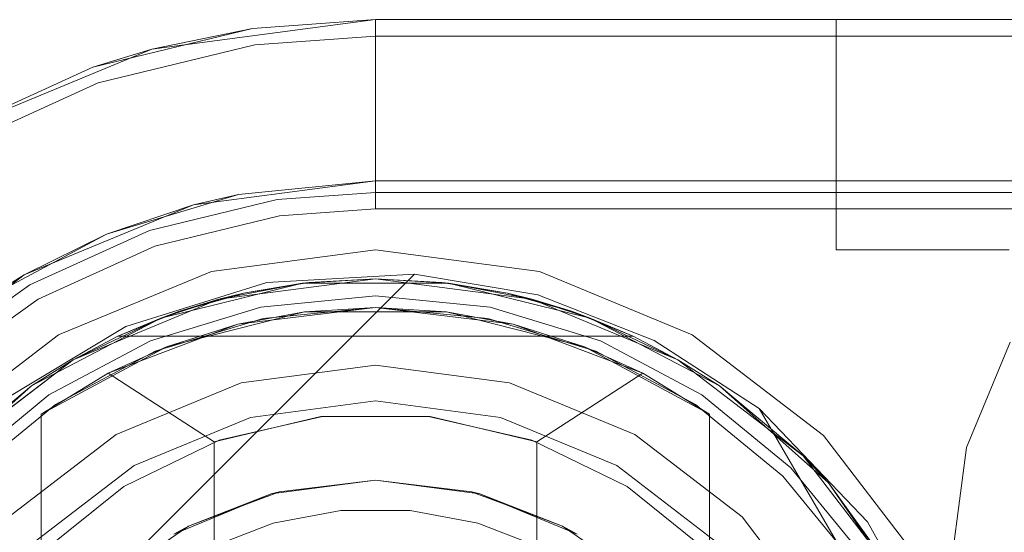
# Model space of a CAD drawing. Extents: x -620 to 300, y 62 to 1112.
# Tile 147 of 200: x 166.6441 to 166.7776, y 605.1993 to 605.2689. Entities that reach past the tile are written whole.
import ezdxf

# ---------------------------------------------------------------- set-up
doc = ezdxf.new("R2010")
doc.units = 0
doc.layers.get('0').update_dxf_attribs({"lineweight": 13})

# ---------------------------------------------------------------- blocks, each defined once
blk = doc.blocks.new('Referenz-A06CPVRZL0')
at = {"color": 9, "linetype": 'ByBlock', "lineweight": 13, "ltscale": 0.13, "true_color": 0xc1c9c4}
for p, q in [((166.69234, 605.26889), (166.66201, 605.2649)), ((166.69234, 605.26889), (166.67566, 605.2677)), ((166.67566, 605.2677), (166.69234, 605.26889)), ((168.48922, 605.26889), (166.69234, 605.26889)), ((168.48922, 605.26889), (166.69234, 605.26889)), ((166.69234, 605.26889), (166.69234, 605.26889)), ((166.69234, 605.26849), (166.69234, 605.26889)), ((166.69234, 605.26731), (166.69234, 605.26849)), ((166.75564, 605.26889), (166.75484, 605.26889)), ((166.75484, 605.26889), (166.75484, 605.23764)), ((166.75484, 605.26889), (166.75484, 605.26889)), ((166.75484, 605.26889), (166.75484, 605.23764)), ((166.75484, 605.26889), (166.75564, 605.26889)), ((166.75798, 605.26889), (166.75564, 605.26889)), ((166.75564, 605.26889), (166.75798, 605.26889)), ((166.76171, 605.26889), (166.75798, 605.26889)), ((166.75798, 605.26889), (166.76171, 605.26889)), ((166.76656, 605.26889), (166.76171, 605.26889)), ((166.76171, 605.26889), (166.76656, 605.26889)), ((166.77221, 605.26889), (166.76656, 605.26889)), ((166.76656, 605.26889), (166.77221, 605.26889)), ((166.77828, 605.26889), (166.77221, 605.26889)), ((166.77221, 605.26889), (166.77828, 605.26889)), ((166.65401, 605.26244), (166.67566, 605.2677)), ((166.67566, 605.2677), (166.66201, 605.2649)), ((166.69234, 605.26538), (166.69234, 605.26731)), ((166.66201, 605.2649), (166.63375, 605.25319)), ((166.66201, 605.2649), (166.65401, 605.26244)), ((166.69234, 605.26277), (166.69234, 605.26538)), ((166.65401, 605.26244), (166.63375, 605.25319)), ((166.63375, 605.25319), (166.65401, 605.26244)), ((166.69234, 605.25958), (166.69234, 605.26277)), ((166.69234, 605.2559), (166.69234, 605.25958)), ((166.69234, 605.25186), (166.69234, 605.2559)), ((166.69234, 605.24761), (166.69234, 605.25186)), ((166.66767, 605.24377), (166.69234, 605.24701)), ((166.69234, 605.24701), (166.67375, 605.24518)), ((166.69234, 605.24545), (166.69234, 605.24761)), ((166.69234, 605.24701), (168.48922, 605.24701)), ((166.82984, 605.24701), (166.69234, 605.24701)), ((166.69234, 605.24701), (166.69234, 605.24701)), ((166.65587, 605.23976), (166.67375, 605.24518)), ((166.66168, 605.24029), (166.679, 605.2445)), ((166.67375, 605.24518), (166.66767, 605.24377)), ((166.679, 605.2445), (166.69234, 605.24545)), ((166.69234, 605.24545), (167.3564, 605.24545)), ((166.64469, 605.23424), (166.66767, 605.24377)), ((166.66767, 605.24377), (166.65587, 605.23976)), ((166.64547, 605.23289), (166.66168, 605.24029)), ((166.63939, 605.23095), (166.65587, 605.23976)), ((166.65587, 605.23976), (166.64469, 605.23424)), ((166.75484, 605.23764), (166.75564, 605.23764)), ((166.75484, 605.23764), (166.75564, 605.23764)), ((166.75484, 605.23764), (166.75484, 605.23764)), ((166.75564, 605.23764), (166.75798, 605.23764)), ((166.75564, 605.23764), (166.75798, 605.23764)), ((166.75798, 605.23764), (166.76171, 605.23764)), ((166.75798, 605.23764), (166.76171, 605.23764)), ((166.76171, 605.23764), (166.76656, 605.23764)), ((166.76171, 605.23764), (166.76656, 605.23764)), ((166.76656, 605.23764), (166.77221, 605.23764)), ((166.76656, 605.23764), (166.77221, 605.23764)), ((166.77221, 605.23764), (166.77828, 605.23764)), ((166.77221, 605.23764), (166.77828, 605.23764)), ((166.62495, 605.2191), (166.64469, 605.23424)), ((166.64469, 605.23424), (166.63939, 605.23095)), ((166.63095, 605.22255), (166.64547, 605.23289)), ((166.69234, 605.23139), (166.6768, 605.22986)), ((166.6768, 605.22986), (166.69234, 605.23139)), ((166.70789, 605.22986), (166.69234, 605.23139)), ((166.69234, 605.23139), (166.70789, 605.22986)), ((166.6768, 605.22986), (166.66185, 605.22532)), ((166.66185, 605.22532), (166.6768, 605.22986)), ((166.69234, 605.22983), (166.6771, 605.22832)), ((166.70758, 605.22832), (166.69234, 605.22983)), ((166.72284, 605.22532), (166.70789, 605.22986)), ((166.70789, 605.22986), (166.72284, 605.22532)), ((166.6771, 605.22832), (166.66245, 605.22388)), ((166.72224, 605.22388), (166.70758, 605.22832)), ((166.66185, 605.22532), (166.64807, 605.21796)), ((166.64807, 605.21796), (166.66185, 605.22532)), ((166.73661, 605.21796), (166.72284, 605.22532)), ((166.72284, 605.22532), (166.73661, 605.21796)), ((166.66245, 605.22388), (166.64894, 605.21666)), ((166.73575, 605.21666), (166.72224, 605.22388)), ((166.69234, 605.22201), (166.67414, 605.21962)), ((166.69234, 605.22201), (166.67414, 605.21962)), ((166.71054, 605.21962), (166.69234, 605.22201)), ((166.71054, 605.21962), (166.69234, 605.22201)), ((166.67414, 605.21962), (166.65719, 605.21259)), ((166.67414, 605.21962), (166.65719, 605.21259)), ((166.7275, 605.21259), (166.71054, 605.21962)), ((166.7275, 605.21259), (166.71054, 605.21962)), ((166.64807, 605.21796), (166.63599, 605.20805)), ((166.63599, 605.20805), (166.64807, 605.21796)), ((166.74869, 605.20805), (166.73661, 605.21796)), ((166.73661, 605.21796), (166.74869, 605.20805)), ((166.64894, 605.21666), (166.6371, 605.20694)), ((166.69234, 605.21714), (166.67541, 605.21491)), ((166.67541, 605.21491), (166.69234, 605.21714)), ((166.70928, 605.21491), (166.69234, 605.21714)), ((166.69234, 605.21714), (166.70928, 605.21491)), ((166.74759, 605.20694), (166.73575, 605.21666)), ((166.67541, 605.21491), (166.65962, 605.20837)), ((166.65962, 605.20837), (166.67541, 605.21491)), ((166.72506, 605.20837), (166.70928, 605.21491)), ((166.70928, 605.21491), (166.72506, 605.20837)), ((166.65719, 605.21259), (166.64262, 605.20142)), ((166.65719, 605.21259), (166.64262, 605.20142)), ((166.74206, 605.20142), (166.7275, 605.21259)), ((166.74206, 605.20142), (166.7275, 605.21259)), ((166.65962, 605.20837), (166.64607, 605.19797)), ((166.64607, 605.19797), (166.65962, 605.20837)), ((166.73861, 605.19797), (166.72506, 605.20837)), ((166.72506, 605.20837), (166.73861, 605.19797)), ((166.7573, 605.1951), (166.74759, 605.20694)), ((166.7586, 605.19597), (166.74869, 605.20805)), ((166.74869, 605.20805), (166.7586, 605.19597)), ((166.75323, 605.18686), (166.74206, 605.20142)), ((166.75323, 605.18686), (166.74206, 605.20142))]:
    blk.add_line(p, q, dxfattribs=at)
at = {"color": 251, "linetype": 'ByBlock', "lineweight": 13, "ltscale": 0.13, "true_color": 0x636363}
for p, q in [((166.69234, 605.26889), (166.66201, 605.2649)), ((166.69234, 605.26664), (166.69234, 605.26889)), ((168.48922, 605.26889), (166.69234, 605.26889)), ((166.67599, 605.26547), (166.69234, 605.26664)), ((166.69234, 605.26624), (166.69234, 605.26664)), ((168.48922, 605.26664), (166.69234, 605.26664)), ((166.69234, 605.26505), (166.69234, 605.26624)), ((166.66201, 605.2649), (166.63375, 605.25319)), ((166.65475, 605.26032), (166.67599, 605.26547)), ((166.69234, 605.26313), (166.69234, 605.26505)), ((166.69234, 605.26052), (166.69234, 605.26313)), ((166.63487, 605.25124), (166.65475, 605.26032)), ((166.69234, 605.25732), (166.69234, 605.26052)), ((166.69234, 605.25365), (166.69234, 605.25732)), ((166.69234, 605.24961), (166.69234, 605.25365)), ((166.69234, 605.24536), (166.69234, 605.24961)), ((166.69234, 605.2432), (166.69234, 605.24536)), ((166.67932, 605.24227), (166.69234, 605.2432)), ((166.69234, 605.2432), (168.48922, 605.2432)), ((166.66242, 605.23817), (166.67932, 605.24227)), ((166.64659, 605.23094), (166.66242, 605.23817)), ((166.69234, 605.23764), (166.6701, 605.23471)), ((166.71458, 605.23471), (166.69234, 605.23764)), ((166.6097, 605.1464), (166.69765, 605.23434)), ((166.6097, 605.1464), (166.69765, 605.23434)), ((166.6701, 605.23471), (166.64937, 605.22612)), ((166.67763, 605.2332), (166.69765, 605.23434)), ((166.69765, 605.23434), (166.71436, 605.23153)), ((166.69765, 605.23434), (166.69765, 605.23434)), ((166.69765, 605.23434), (166.71436, 605.23153)), ((166.73531, 605.22612), (166.71458, 605.23471)), ((166.65847, 605.22727), (166.67763, 605.2332)), ((166.63242, 605.22085), (166.64659, 605.23094)), ((166.71436, 605.23153), (166.73016, 605.22537)), ((166.71436, 605.23153), (166.73016, 605.22537)), ((166.6413, 605.21692), (166.65847, 605.22727)), ((166.64937, 605.22612), (166.63158, 605.21247)), ((166.75311, 605.21247), (166.73531, 605.22612)), ((166.73016, 605.22537), (166.74437, 605.21613)), ((166.73016, 605.22537), (166.74437, 605.21613)), ((166.77842, 605.22514), (166.77249, 605.21082)), ((166.77249, 605.21082), (166.77842, 605.22514)), ((166.75909, 605.20072), (166.74437, 605.21613)), ((166.74437, 605.21613), (166.75874, 605.19139)), ((166.74437, 605.21613), (166.75874, 605.19139)), ((166.74437, 605.21613), (166.74437, 605.21613)), ((166.76677, 605.19467), (166.75311, 605.21247)), ((166.77249, 605.21082), (166.77047, 605.19545)), ((166.77047, 605.19545), (166.77249, 605.21082)), ((166.76938, 605.18207), (166.75909, 605.20072))]:
    blk.add_line(p, q, dxfattribs=at)
at = {"color": 7, "linetype": 'ByBlock', "lineweight": 13, "ltscale": 0.13}
for p, q in [((166.67111, 605.23094), (166.69234, 605.23373)), ((166.69234, 605.23373), (166.67111, 605.23094)), ((166.69234, 605.23373), (166.68245, 605.23313)), ((166.69234, 605.23373), (166.68334, 605.23324)), ((166.69234, 605.23373), (166.68334, 605.23324)), ((166.70135, 605.23324), (166.69234, 605.23373)), ((166.70224, 605.23313), (166.69234, 605.23373)), ((166.69234, 605.23373), (166.71357, 605.23094)), ((166.70135, 605.23324), (166.69234, 605.23373)), ((166.71357, 605.23094), (166.69234, 605.23373)), ((166.66323, 605.22839), (166.68245, 605.23313)), ((166.68245, 605.23313), (166.66323, 605.22839)), ((166.68245, 605.23313), (166.67111, 605.23094)), ((166.68334, 605.23324), (166.67444, 605.23176)), ((166.68334, 605.23324), (166.67444, 605.23176)), ((166.68245, 605.23313), (166.67444, 605.23176)), ((166.68334, 605.23324), (166.68245, 605.23313)), ((166.68245, 605.23313), (166.70224, 605.23313)), ((166.70224, 605.23313), (166.68245, 605.23313)), ((166.70224, 605.23313), (166.70135, 605.23324)), ((166.71024, 605.23176), (166.70135, 605.23324)), ((166.71024, 605.23176), (166.70135, 605.23324)), ((166.71024, 605.23176), (166.70224, 605.23313)), ((166.70224, 605.23313), (166.72146, 605.22839)), ((166.71357, 605.23094), (166.70224, 605.23313)), ((166.72146, 605.22839), (166.70224, 605.23313)), ((166.65133, 605.22274), (166.67111, 605.23094)), ((166.67111, 605.23094), (166.65133, 605.22274)), ((166.67111, 605.23094), (166.66323, 605.22839)), ((166.66576, 605.22931), (166.67444, 605.23176)), ((166.67111, 605.23094), (166.66576, 605.22931)), ((166.67249, 605.2312), (166.66813, 605.22997)), ((166.67444, 605.23176), (166.67111, 605.23094)), ((166.67444, 605.23176), (166.67249, 605.2312)), ((166.71024, 605.23176), (166.71892, 605.22931)), ((166.71357, 605.23094), (166.71024, 605.23176)), ((166.7122, 605.2312), (166.71024, 605.23176)), ((166.71655, 605.22997), (166.7122, 605.2312)), ((166.71892, 605.22931), (166.71357, 605.23094)), ((166.72146, 605.22839), (166.71357, 605.23094)), ((166.71357, 605.23094), (166.73336, 605.22274)), ((166.73336, 605.22274), (166.71357, 605.23094)), ((166.66813, 605.22997), (166.66576, 605.22931)), ((166.69234, 605.22983), (166.67368, 605.22756)), ((166.69234, 605.22983), (166.6827, 605.22923)), ((166.70199, 605.22923), (166.69234, 605.22983)), ((166.71101, 605.22756), (166.69234, 605.22983)), ((166.71892, 605.22931), (166.71655, 605.22997)), ((166.6457, 605.21918), (166.66323, 605.22839)), ((166.66323, 605.22839), (166.6457, 605.21918)), ((166.66323, 605.22839), (166.65133, 605.22274)), ((166.66576, 605.22931), (166.6574, 605.22592)), ((166.66576, 605.22931), (166.6574, 605.22592)), ((166.66323, 605.22839), (166.6574, 605.22592)), ((166.66576, 605.22931), (166.66323, 605.22839)), ((166.6827, 605.22923), (166.664, 605.2245)), ((166.6827, 605.22923), (166.67368, 605.22756)), ((166.70199, 605.22923), (166.6827, 605.22923)), ((166.72068, 605.2245), (166.70199, 605.22923)), ((166.71101, 605.22756), (166.70199, 605.22923)), ((166.72146, 605.22839), (166.71892, 605.22931)), ((166.72728, 605.22592), (166.71892, 605.22931)), ((166.72728, 605.22592), (166.71892, 605.22931)), ((166.72728, 605.22592), (166.72146, 605.22839)), ((166.72146, 605.22839), (166.73898, 605.21918)), ((166.73336, 605.22274), (166.72146, 605.22839)), ((166.73898, 605.21918), (166.72146, 605.22839)), ((166.67368, 605.22756), (166.65609, 605.22091)), ((166.67368, 605.22756), (166.664, 605.2245)), ((166.72068, 605.2245), (166.71101, 605.22756)), ((166.72859, 605.22091), (166.71101, 605.22756)), ((166.6574, 605.22592), (166.65133, 605.22274)), ((166.6574, 605.22592), (166.72728, 605.22592)), ((166.6574, 605.22592), (166.6574, 605.22592)), ((166.6574, 605.22592), (166.72728, 605.22592)), ((166.73336, 605.22274), (166.72728, 605.22592)), ((166.72728, 605.22592), (166.72728, 605.22592)), ((166.664, 605.2245), (166.64703, 605.21534)), ((166.664, 605.2245), (166.65609, 605.22091)), ((166.73765, 605.21534), (166.72068, 605.2245)), ((166.72859, 605.22091), (166.72068, 605.2245)), ((166.63434, 605.20971), (166.65133, 605.22274)), ((166.65133, 605.22274), (166.63434, 605.20971)), ((166.65133, 605.22274), (166.6457, 605.21918)), ((166.65133, 605.22274), (166.6457, 605.21918)), ((166.73898, 605.21918), (166.73336, 605.22274)), ((166.73898, 605.21918), (166.73336, 605.22274)), ((166.73336, 605.22274), (166.75035, 605.20971)), ((166.75035, 605.20971), (166.73336, 605.22274)), ((166.65609, 605.22091), (166.64703, 605.21534)), ((166.64703, 605.21534), (166.65609, 605.22091)), ((166.65609, 605.22091), (166.67047, 605.21158)), ((166.71422, 605.21158), (166.72859, 605.22091)), ((166.73765, 605.21534), (166.72859, 605.22091)), ((166.73765, 605.21534), (166.72859, 605.22091)), ((166.6309, 605.20605), (166.6457, 605.21918)), ((166.6457, 605.21918), (166.6309, 605.20605)), ((166.6457, 605.21918), (166.63434, 605.20971)), ((166.6457, 605.21918), (166.63434, 605.20971)), ((166.73898, 605.21918), (166.75379, 605.20605)), ((166.75035, 605.20971), (166.73898, 605.21918)), ((166.75035, 605.20971), (166.73898, 605.21918)), ((166.75379, 605.20605), (166.73898, 605.21918)), ((166.64703, 605.21534), (166.64703, 605.19654)), ((166.64703, 605.08806), (166.64703, 605.21534)), ((166.64703, 605.21534), (166.64703, 605.21534)), ((166.67047, 605.21158), (166.68492, 605.21502)), ((166.68516, 605.21504), (166.67115, 605.21183)), ((166.68492, 605.21502), (166.69977, 605.21502)), ((166.69953, 605.21504), (166.68516, 605.21504)), ((166.71353, 605.21183), (166.69953, 605.21504)), ((166.69977, 605.21502), (166.71422, 605.21158)), ((166.73765, 605.19654), (166.73765, 605.21534)), ((166.73765, 605.21534), (166.73765, 605.21534)), ((166.73765, 605.21534), (166.73765, 605.08806)), ((166.67115, 605.21183), (166.65822, 605.20555)), ((166.67047, 605.21158), (166.67047, 605.09182)), ((166.72646, 605.20555), (166.71353, 605.21183)), ((166.71422, 605.09182), (166.71422, 605.21158)), ((166.75379, 605.20605), (166.75035, 605.20971)), ((166.75379, 605.20605), (166.75035, 605.20971)), ((166.75035, 605.20971), (166.76338, 605.19272)), ((166.76338, 605.19272), (166.75035, 605.20971)), ((166.65822, 605.20555), (166.64703, 605.19654)), ((166.67819, 605.20452), (166.69234, 605.20639)), ((166.69234, 605.20639), (166.67928, 605.20481)), ((166.69234, 605.20639), (166.7065, 605.20452)), ((166.7054, 605.20481), (166.69234, 605.20639)), ((166.73765, 605.19654), (166.72646, 605.20555)), ((166.76338, 605.19272), (166.75379, 605.20605)), ((166.75379, 605.20605), (166.76502, 605.18975)), ((166.76338, 605.19272), (166.75379, 605.20605)), ((166.76502, 605.18975), (166.75379, 605.20605)), ((166.665, 605.19906), (166.67819, 605.20452)), ((166.67819, 605.20452), (166.66698, 605.20015)), ((166.67448, 605.20299), (166.67873, 605.2046)), ((166.67928, 605.20481), (166.67819, 605.20452)), ((166.67873, 605.2046), (166.67928, 605.20481)), ((166.7054, 605.20481), (166.70596, 605.2046)), ((166.7065, 605.20452), (166.7054, 605.20481)), ((166.70596, 605.2046), (166.7102, 605.20299)), ((166.7065, 605.20452), (166.71969, 605.19906)), ((166.7177, 605.20015), (166.7065, 605.20452)), ((166.66698, 605.20015), (166.67448, 605.20299)), ((166.7102, 605.20299), (166.7177, 605.20015)), ((166.68766, 605.20227), (166.67845, 605.20054)), ((166.69703, 605.20227), (166.68766, 605.20227)), ((166.70624, 605.20054), (166.69703, 605.20227)), ((166.67845, 605.20054), (166.66971, 605.19716)), ((166.71498, 605.19716), (166.70624, 605.20054)), ((166.66154, 605.1964), (166.666, 605.19948)), ((166.66698, 605.20015), (166.665, 605.19906)), ((166.666, 605.19948), (166.66698, 605.20015)), ((166.7177, 605.20015), (166.71869, 605.19948)), ((166.71969, 605.19906), (166.7177, 605.20015)), ((166.71869, 605.19948), (166.72315, 605.1964))]:
    blk.add_line(p, q, dxfattribs=at)

msp = doc.modelspace()

# ---------------------------------------------------------------- block references
at = {"color": 8, "lineweight": 25, "ltscale": 0.25, "true_color": 0x808080}
msp.add_blockref('Referenz-A06CPVRZL0', (0, 0), dxfattribs=at)

doc.saveas('drawing.dxf')
